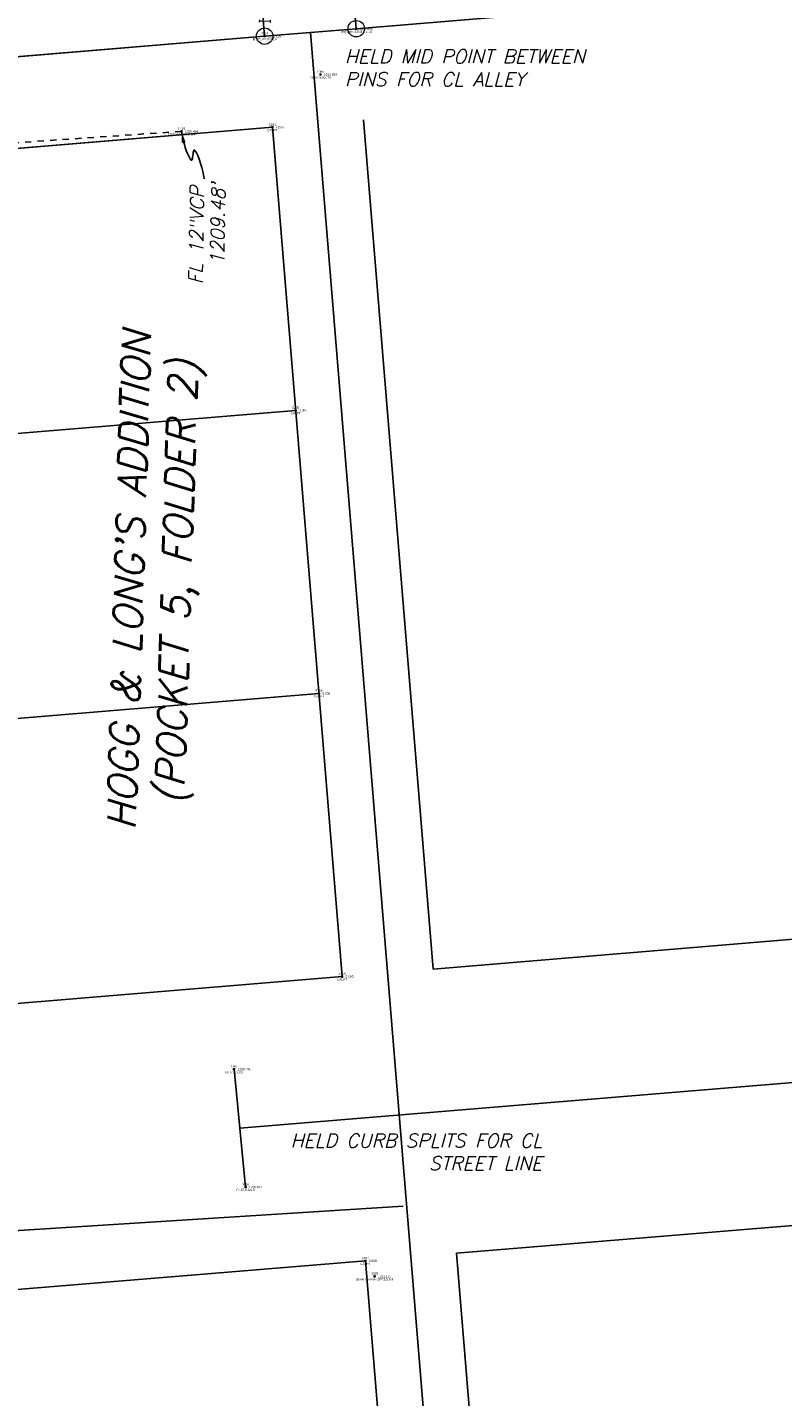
# Model space of a CAD drawing. Extents: x 2383805 to 2387584, y 226460 to 239380.
# Tile 7 of 49: x 2386977 to 2387109, y 226826 to 227066. Entities that reach past the tile are written whole.
import ezdxf
from ezdxf.enums import TextEntityAlignment as Align

# ---------------------------------------------------------------- set-up
doc = ezdxf.new("R2010")
doc.units = 0
doc.header["$LTSCALE"] = 20
doc.header["$MEASUREMENT"] = 0
doc.header["$PDSIZE"] = 2
doc.linetypes.add('OhDOT_USTN5', pattern=[0.11, 0.055, -0.055])
doc.linetypes.add('sanex', pattern=[0])
doc.layers.add('1_HIDDEN', color=7, linetype='Continuous', plot=False, transparency=0.5)
for name, color, linetype in [('DR_X_Storm_Sewer', 151, 'OhDOT_USTN5'), ('DR_X_Text', 7, 'Continuous'), ('DV_X_Property_Line', 7, 'Continuous'), ('DV_X_Text', 7, 'Continuous'), ('RW_X_PARCEL', 6, 'Continuous'), ('SV_X_Mon_Cells_Found', 7, 'Continuous'), ('SV_X_Shot_Marker', 2, 'Continuous'), ('SV_X_Text_Description', 7, 'Continuous'), ('SV_X_Text_Elevation', 7, 'Continuous'), ('SV_X_Text_Name', 7, 'Continuous'), ('UT_X_Sanitary_Line', 3, 'sanex')]:
    doc.layers.add(name, color=color, linetype=linetype)
doc.styles.add('PTXT', font='TXT')
doc.styles.add('SHR', font='simplex.shx', dxfattribs={"oblique": 15})

# ---------------------------------------------------------------- blocks, each defined once
blk = doc.blocks.new('SPT9')
at = {"color": 0, "linetype": 'Continuous'}
for p, q in [((-0.5, 0), (0.5, 0)), ((0, -0.5), (0, 0.5))]:
    blk.add_line(p, q, dxfattribs=at)
blk = doc.blocks.new('IPF')
at = {"layer": 'SV_X_Mon_Cells_Found', "color": 7, "linetype": 'Continuous', "lineweight": 0, "flags": 128}
for points in [[(0.1007, 0.04), (0.1184, 0.04)], [(0.1095, -0.04), (0.1095, 0.04)], [(0.1878, -0.04), (0.1878, 0.04), (0.2143, 0.04), (0.217, 0.0394), (0.2209, 0.0381), (0.2225, 0.0368), (0.2242, 0.0356), (0.2264, 0.0324), (0.228, 0.0293), (0.2291, 0.0242), (0.2291, 0.0167), (0.2286, 0.0142), (0.2275, 0.0104), (0.2253, 0.006), (0.2231, 0.0041), (0.2214, 0.0028), (0.2187, 0.0016), (0.2143, 0.0009), (0.1878, 0.0009)], [(0.3383, 0.04), (0.3002, 0.04), (0.3002, -0.04)], [(0.3002, 0.0009), (0.3272, 0.0009)], [(0.1007, -0.04), (0.1184, -0.04)], [(0.1575, -0.0293), (0.1602, -0.0293), (0.1619, -0.0305), (0.1635, -0.0331), (0.1635, -0.0362), (0.1619, -0.0387), (0.1602, -0.04), (0.1575, -0.04), (0.1558, -0.0387), (0.1542, -0.0362), (0.1542, -0.0331), (0.1558, -0.0305), (0.1575, -0.0293)], [(0.2699, -0.0293), (0.2727, -0.0293), (0.2743, -0.0305), (0.276, -0.0331), (0.276, -0.0362), (0.2743, -0.0387), (0.2727, -0.04), (0.2699, -0.04), (0.2683, -0.0387), (0.2666, -0.0362), (0.2666, -0.0331), (0.2683, -0.0305), (0.2699, -0.0293)], [(0.3774, -0.0293), (0.3801, -0.0293), (0.3818, -0.0305), (0.3835, -0.0331), (0.3835, -0.0362), (0.3818, -0.0387), (0.3801, -0.04), (0.3774, -0.04), (0.3757, -0.0387), (0.3741, -0.0362), (0.3741, -0.0331), (0.3757, -0.0305), (0.3774, -0.0293)]]:
    blk.add_lwpolyline(points, dxfattribs=at)
at = {"layer": 'SV_X_Mon_Cells_Found', "color": 7, "linetype": 'Continuous', "lineweight": 0}
blk.add_circle((0, 0), 0.06, dxfattribs=at)

msp = doc.modelspace()

# ---------------------------------------------------------------- linework, layer by layer
at = {"layer": '1_HIDDEN'}
for p, q in [((2387026.59, 227065.04), (2387072.85, 226501.78)), ((2387319, 226898.17), (2387014.22, 226873.02)), ((2387013.21, 226883.34), (2387015.22, 226862.69))]:
    msp.add_line(p, q, dxfattribs=at)
at = {"layer": 'DR_X_Storm_Sewer'}
msp.add_line((2387003.98, 227047.7), (2386904.9, 227040.9), dxfattribs=at)
at = {"layer": 'DR_X_Text'}
msp.add_lwpolyline([(2387003.98, 227047.7), (2387003.99, 227047.63), (2387004.02, 227047.46), (2387004.07, 227047.18), (2387004.15, 227046.82), (2387004.24, 227046.4), (2387004.35, 227045.92), (2387004.48, 227045.41), (2387004.64, 227044.88), (2387004.82, 227044.35), (2387005.02, 227043.83), (2387005.24, 227043.34), (2387005.49, 227042.9), (2387005.62, 227042.7), (2387005.7, 227042.63), (2387005.77, 227042.66), (2387005.83, 227042.78), (2387005.88, 227042.97), (2387005.92, 227043.21), (2387005.96, 227043.47), (2387006, 227043.73), (2387006.04, 227043.98), (2387006.09, 227044.2), (2387006.14, 227044.36), (2387006.2, 227044.44), (2387006.28, 227044.42), (2387006.32, 227044.37), (2387006.58, 227043.96), (2387006.82, 227043.49), (2387007.03, 227042.98), (2387007.22, 227042.46), (2387007.38, 227041.92), (2387007.53, 227041.4), (2387007.65, 227040.91), (2387007.75, 227040.45), (2387007.84, 227040.06), (2387007.9, 227039.74), (2387007.94, 227039.51), (2387007.96, 227039.39), (2387007.96, 227039.37)], dxfattribs=at)
msp.add_solid([(2387004.69, 227045.8), (2387004.04, 227045.67), (2387003.98, 227047.7)], dxfattribs=at)
at = {"layer": 'DV_X_Property_Line'}
for p, q in [((2387034.62, 227065.69), (2387018.56, 227064.39)), ((2387019.93, 227048.42), (2387032.15, 226899.58)), ((2387035.87, 227049.74), (2387048.1, 226900.9)), ((2387024, 226998.81), (2386909.4, 226989.32)), ((2387028.08, 226949.19), (2386909.88, 226939.42)), ((2387316.94, 226923.09), (2387048.1, 226900.9)), ((2387032.15, 226899.58), (2386910.37, 226889.53)), ((2387032.15, 226899.58), (2386910.37, 226889.53)), ((2387321.06, 226873.26), (2387052.19, 226851.07)), ((2387036.24, 226849.75), (2386920.03, 226840.16)), ((2387036.24, 226849.75), (2387044.59, 226748.08)), ((2387052.19, 226851.07), (2387060.54, 226749.4))]:
    msp.add_line(p, q, dxfattribs=at)
msp.add_lwpolyline([(2387506.09, 227477.5), (2387526.21, 227441.56), (2387583.64, 227396), (2387574.78, 227110.5), (2387286.06, 227086.55), (2387034.62, 227065.69), (2387022.41, 227212.88), (2386894.05, 227232.08)], dxfattribs=at)
at = {"layer": 'DV_X_Property_Line', "elevation": 1211.12}
msp.add_lwpolyline([(2387014.6, 227112.22), (2387018.56, 227064.39), (2386908.6, 227055.27), (2386907.11, 227212.95), (2387007.49, 227197.93), (2387010.63, 227160.06)], close=True, dxfattribs=at)
at = {"layer": 'DV_X_Property_Line', "elevation": 1210.7}
msp.add_lwpolyline([(2387019.93, 227048.42), (2386908.83, 227039.2)], dxfattribs=at)
at = {"layer": 'RW_X_PARCEL'}
for p, q in [((2386912.63, 227055.6), (2387018.56, 227064.39)), ((2386908.83, 227039.2), (2387019.93, 227048.42)), ((2386910.37, 226889.53), (2387032.15, 226899.58)), ((2387036.24, 226849.75), (2386920.03, 226840.16))]:
    msp.add_line(p, q, dxfattribs=at)
at = {"layer": 'SV_X_Shot_Marker'}
for p in [(2387034.62, 227065.69, 1210.7), (2387018.56, 227064.39, 1211.12), (2387028.36, 227057.67, 1211.7), (2387019.93, 227048.42), (2387003.98, 227047.7, 1209.48), (2387024, 226998.81), (2387028.08, 226949.19), (2387032.15, 226899.58), (2387013.21, 226883.34, 1230.49), (2387015.22, 226862.69, 1230.69), (2387036.24, 226849.75), (2387037.85, 226847.03, 1233.13)]:
    msp.add_point(p, dxfattribs=at)
at = {"layer": 'UT_X_Sanitary_Line'}
msp.add_lwpolyline([(2386893.23, 226794.39), (2386897.72, 226849.97), (2386943.06, 226853.01), (2387042.83, 226859.32)], dxfattribs=at)

# ---------------------------------------------------------------- block references
at = {"layer": 'SV_X_Mon_Cells_Found', "xscale": 24, "yscale": 24, "zscale": 24, "rotation": 88.23333333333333}
for p in [(2387034.62, 227065.69), (2387018.56, 227064.39)]:
    msp.add_blockref('IPF', p, dxfattribs=at)
at = {"layer": 'SV_X_Shot_Marker', "xscale": 0.4, "yscale": 0.4, "zscale": 0.4}
for p in [(2387034.62, 227065.69, 1210.7), (2387018.56, 227064.39, 1211.12), (2387028.36, 227057.67, 1211.7), (2387019.93, 227048.42), (2387003.98, 227047.7, 1209.48), (2387024, 226998.81), (2387028.08, 226949.19), (2387032.15, 226899.58), (2387013.21, 226883.34, 1230.49), (2387015.22, 226862.69, 1230.69), (2387036.24, 226849.75), (2387037.85, 226847.03, 1233.13)]:
    msp.add_blockref('SPT9', p, dxfattribs=at)

# ---------------------------------------------------------------- texts
at = {"layer": '1_HIDDEN', "char_height": 2.4, "style": 'SHR'}
for s, insert, attachment_point in [('\\A1;HELD MID POINT BETWEEN PINS FOR CL ALLEY ', (2387032.62, 227062.03), 1), ('\\A1;HELD CURB SPLITS FOR CL STREET LINE', (2387067.23, 226872.03), 3)]:
    msp.add_mtext_dynamic_manual_height_columns(s, width=50.7315, gutter_width=12, heights=[0], dxfattribs=dict(at, insert=insert, attachment_point=attachment_point))
at = {"layer": 'DR_X_Text', "style": 'SHR', "oblique": 15}
for s, p in [('FL 12"VCP', (2387007.65, 227020.9)), ("1209.48'", (2387011.42, 227024.27))]:
    msp.add_text(s, height=2.4, rotation=89.0881, dxfattribs=at).set_placement(p)
at = {"layer": 'DV_X_Text', "insert": (2386992.26, 226969.07), "char_height": 5, "attachment_point": 2, "rotation": 88.2333, "style": 'SHR'}
msp.add_mtext_dynamic_manual_height_columns("\\A1;HOGG & LONG'S ADDITION\\P(POCKET 5, FOLDER 2)", width=111.581, gutter_width=12, heights=[0], dxfattribs=at)
at = {"layer": 'SV_X_Text_Description', "style": 'PTXT'}
for s, p in [('Ipid)Odot,310,9,0,4,10', (2387034.62, 227064.99, 1210.7)), ('Ipf)1",310,8,0,5,9', (2387018.56, 227063.69, 1211.12)), ('Ss,57,9,0,5,10', (2387028.36, 227056.97, 1211.7)), ('Fl12"vcp,93,9,6,6,4', (2387003.98, 227047, 1209.48)), ('CALPT', (2387019.93, 227047.72)), ('CALPT', (2387024, 226998.11)), ('CALPT', (2387028.08, 226948.49)), ('CALPT', (2387032.15, 226898.88)), ('Fc,77,9,5,6,9', (2387013.21, 226882.64, 1230.49)), ('Fc,57,9,6,6,9', (2387015.22, 226861.99, 1230.69)), ('CALPT', (2387036.24, 226849.05)), ('Stone no mark,287,9,5,6,9', (2387037.85, 226846.33, 1233.13))]:
    msp.add_text(s, height=0.4, dxfattribs=at).set_placement(p, align=Align.CENTER)
at = {"layer": 'SV_X_Text_Elevation', "style": 'PTXT'}
for s, p in [('1210.695', (2387035.22, 227065.49, 1210.7)), ('1211.125', (2387019.16, 227064.19, 1211.12)), ('1211.699', (2387028.96, 227057.47, 1211.7)), ('0.000', (2387020.53, 227048.22)), ('1209.484', (2387004.58, 227047.5, 1209.48)), ('0.000', (2387024.6, 226998.61)), ('0.000', (2387028.68, 226948.99)), ('0.000', (2387032.75, 226899.38)), ('1230.491', (2387013.81, 226883.14, 1230.49)), ('1230.687', (2387015.82, 226862.49, 1230.69)), ('0.000', (2387036.84, 226849.55)), ('1233.127', (2387038.45, 226846.83, 1233.13))]:
    msp.add_text(s, height=0.4, dxfattribs=at).set_placement(p)
at = {"layer": 'SV_X_Text_Name', "style": 'PTXT'}
for s, p in [('1363', (2387018.56, 227064.69, 1211.12)), ('1365', (2387028.36, 227057.97, 1211.7)), ('1419', (2387003.98, 227048, 1209.48)), ('5161', (2387019.93, 227048.72)), ('5160', (2387024, 226999.11)), ('5159', (2387028.08, 226949.49)), ('5158', (2387032.15, 226899.88)), ('1387', (2387013.21, 226883.64, 1230.49)), ('1386', (2387015.22, 226862.99, 1230.69)), ('5187', (2387036.24, 226850.05)), ('1385', (2387037.85, 226847.33, 1233.13))]:
    msp.add_text(s, height=0.4, dxfattribs=at).set_placement(p, align=Align.CENTER)

doc.saveas('drawing.dxf')
